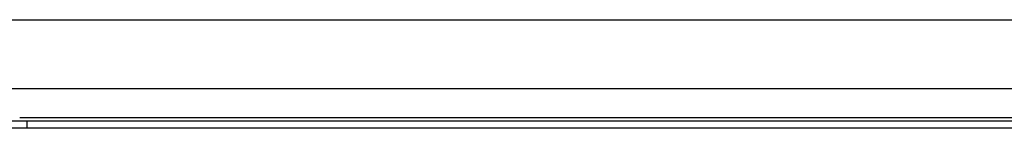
# Model space of a CAD drawing. Header units: inches. Extents: x 15 to 513, y 46 to 241.
# Tile 158 of 256: x 105.413 to 114.325, y 131.16 to 132.143. Entities that reach past the tile are written whole.
import ezdxf

# ---------------------------------------------------------------- set-up
doc = ezdxf.new("R2010")
doc.units = ezdxf.units.IN
doc.header["$MEASUREMENT"] = 0
doc.layers.add('Visible Edges(ANSI)', color=7, linetype='Continuous', lineweight=25)
doc.layers.add('Visible Tangent Edges(ANSI)', color=7, linetype='Continuous', lineweight=25)

msp = doc.modelspace()

# ---------------------------------------------------------------- linework, layer by layer
at = {"layer": 'Visible Edges(ANSI)'}
for p, q in [((70.3676, 132.1428), (122.3036, 132.1428)), ((117.7322, 131.5178), (105.141, 131.5178)), ((105.1671, 131.2278), (105.4791, 131.2278)), ((105.4791, 131.2278), (117.3941, 131.2278)), ((105.4791, 131.1598), (105.1671, 131.1598)), ((117.3941, 131.1598), (105.4791, 131.1598))]:
    msp.add_line(p, q, dxfattribs=at)
at = {"layer": 'Visible Tangent Edges(ANSI)'}
for p, q in [((105.4127, 131.2588), (117.4606, 131.2588)), ((105.4791, 131.1598), (105.4791, 131.2278))]:
    msp.add_line(p, q, dxfattribs=at)

doc.saveas('drawing.dxf')
